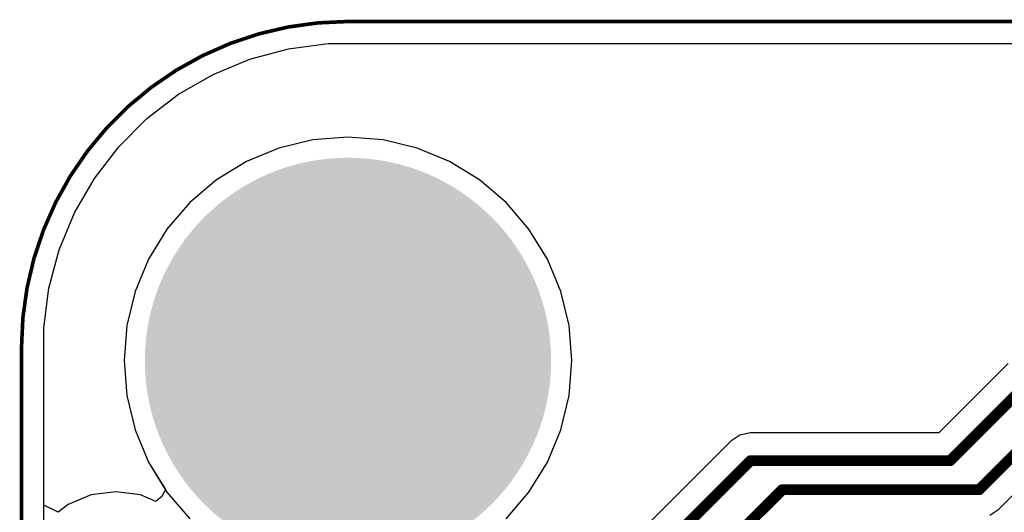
# Model space of a CAD drawing. Header units: inches. Extents: x 0 to 41, y 0 to 25.4.
# Tile 5 of 18: x 0 to 13.5, y 18.6 to 25.4. Entities that reach past the tile are written whole.
import ezdxf

# ---------------------------------------------------------------- set-up
doc = ezdxf.new("R2010")
doc.units = ezdxf.units.IN
for name, color, linetype in [('Board', 56, 'Continuous'), ('BOTTOM', 5, 'Continuous'), ('Bottom Solder', 6, 'Continuous'), ('Pad Holes', 156, 'Continuous'), ('TOP', 1, 'Continuous'), ('Top Solder', 216, 'Continuous')]:
    doc.layers.add(name, color=color, linetype=linetype)

msp = doc.modelspace()

# ---------------------------------------------------------------- hatches: boundary and pattern name
at = {"layer": 'BOTTOM'}
h = msp.add_hatch(color=5, dxfattribs=at)
edge = h.paths.add_edge_path()
edge.add_arc((4.5, 20.68), 1.5, 0, 360)
at = {"layer": 'Bottom Solder'}
h = msp.add_hatch(color=6, dxfattribs=at)
edge = h.paths.add_edge_path()
edge.add_arc((4.5, 20.68), 2.8, 0, 360)
at = {"layer": 'Pad Holes'}
h = msp.add_hatch(color=7, dxfattribs=at)
edge = h.paths.add_edge_path()
edge.add_arc((4.5, 20.68), 1.6, 0, 360)
at = {"layer": 'TOP'}
h = msp.add_hatch(color=1, dxfattribs=at)
edge = h.paths.add_edge_path()
edge.add_arc((4.5, 20.68), 1.5, 0, 360)
at = {"layer": 'Top Solder'}
h = msp.add_hatch(color=216, dxfattribs=at)
edge = h.paths.add_edge_path()
edge.add_arc((4.5, 20.68), 2.8, 0, 360)

# ---------------------------------------------------------------- linework, layer by layer
at = {"layer": 'Board', "const_width": 0.05}
msp.add_lwpolyline([(0, 20.86, -0.414214), (4.5, 25.36)], format="xyb", dxfattribs=at)
for points in [[(4.5, 25.36), (36.5, 25.36)], [(0, 4.5), (0, 20.86)]]:
    msp.add_lwpolyline(points, dxfattribs=at)
at = {"layer": 'Board', "const_width": 0.025}
for points in [[(4.488, 25.36, 1), (4.513, 25.36, 1)], [(4.488, 25.36, 1), (4.513, 25.36, 1)], [(-0.012, 20.86, 1), (0.013, 20.86, 1)], [(-0.012, 20.86, 1), (0.013, 20.86, 1)]]:
    msp.add_lwpolyline(points, format="xyb", close=True, dxfattribs=at)
at = {"layer": 'BOTTOM'}
for p, q in [((3.149, 24.84), (3.68, 24.982)), ((3.68, 24.982), (4.225, 25.054)), ((4.225, 25.054), (4.5, 25.054)), ((4.5, 25.054), (15.79, 25.054)), ((2.641, 24.63), (3.149, 24.84)), ((2.165, 24.355), (2.641, 24.63)), ((1.729, 24.02), (2.165, 24.355)), ((1.34, 23.631), (1.729, 24.02)), ((4.5, 23.765), (4.017, 23.727)), ((4.983, 23.727), (4.5, 23.765)), ((1.005, 23.195), (1.34, 23.631)), ((4.017, 23.727), (3.547, 23.614)), ((5.453, 23.614), (4.983, 23.727)), ((3.547, 23.614), (3.1, 23.428)), ((5.9, 23.428), (5.453, 23.614)), ((3.1, 23.428), (2.687, 23.175)), ((6.313, 23.175), (5.9, 23.428)), ((0.73, 22.719), (1.005, 23.195)), ((2.687, 23.175), (2.319, 22.861)), ((6.681, 22.861), (6.313, 23.175)), ((2.319, 22.861), (2.005, 22.493)), ((6.995, 22.493), (6.681, 22.861)), ((0.52, 22.211), (0.73, 22.719)), ((2.005, 22.493), (1.752, 22.08)), ((7.248, 22.08), (6.995, 22.493)), ((0.378, 21.68), (0.52, 22.211)), ((1.752, 22.08), (1.566, 21.633)), ((7.434, 21.633), (7.248, 22.08)), ((0.306, 21.135), (0.378, 21.68)), ((1.566, 21.633), (1.453, 21.163)), ((7.547, 21.163), (7.434, 21.633)), ((0.306, 20.86), (0.306, 21.135)), ((1.453, 21.163), (1.416, 20.68)), ((7.585, 20.68), (7.547, 21.163)), ((0.306, 4.5), (0.306, 20.86)), ((1.416, 20.68), (1.453, 20.197)), ((7.547, 20.197), (7.585, 20.68)), ((1.453, 20.197), (1.566, 19.727)), ((7.434, 19.727), (7.547, 20.197)), ((1.566, 19.727), (1.752, 19.28)), ((7.248, 19.28), (7.434, 19.727)), ((1.752, 19.28), (2.005, 18.867)), ((6.995, 18.867), (7.248, 19.28)), ((2.005, 18.867), (2.319, 18.499)), ((6.681, 18.499), (6.995, 18.867))]:
    msp.add_line(p, q, dxfattribs=at)
at = {"layer": 'TOP'}
for p, q in [((3.149, 24.84), (3.68, 24.982)), ((3.68, 24.982), (4.225, 25.054)), ((4.225, 25.054), (4.5, 25.054)), ((4.5, 25.054), (15.725, 25.054)), ((2.641, 24.63), (3.149, 24.84)), ((2.165, 24.355), (2.641, 24.63)), ((1.729, 24.02), (2.165, 24.355)), ((1.34, 23.631), (1.729, 24.02)), ((4.5, 23.765), (4.017, 23.727)), ((4.983, 23.727), (4.5, 23.765)), ((1.005, 23.195), (1.34, 23.631)), ((4.017, 23.727), (3.547, 23.614)), ((5.453, 23.614), (4.983, 23.727)), ((3.547, 23.614), (3.1, 23.428)), ((5.9, 23.428), (5.453, 23.614)), ((3.1, 23.428), (2.687, 23.175)), ((6.313, 23.175), (5.9, 23.428)), ((0.73, 22.719), (1.005, 23.195)), ((2.687, 23.175), (2.319, 22.861)), ((6.681, 22.861), (6.313, 23.175)), ((2.319, 22.861), (2.005, 22.493)), ((6.995, 22.493), (6.681, 22.861)), ((0.52, 22.211), (0.73, 22.719)), ((2.005, 22.493), (1.752, 22.08)), ((7.248, 22.08), (6.995, 22.493)), ((0.378, 21.68), (0.52, 22.211)), ((1.752, 22.08), (1.566, 21.633)), ((7.434, 21.633), (7.248, 22.08)), ((0.306, 21.135), (0.378, 21.68)), ((1.566, 21.633), (1.453, 21.163)), ((7.547, 21.163), (7.434, 21.633)), ((0.306, 20.86), (0.306, 21.135)), ((1.453, 21.163), (1.416, 20.68)), ((7.585, 20.68), (7.547, 21.163)), ((0.306, 18.688), (0.306, 20.86)), ((1.416, 20.68), (1.453, 20.197)), ((7.547, 20.197), (7.585, 20.68)), ((13.6, 20.641), (12.642, 19.682)), ((13.47, 18.63), (15.184, 20.344)), ((1.453, 20.197), (1.566, 19.727)), ((7.434, 19.727), (7.547, 20.197)), ((1.566, 19.727), (1.752, 19.28)), ((7.248, 19.28), (7.434, 19.727)), ((10.049, 19.682), (9.903, 19.653)), ((12.642, 19.682), (10.049, 19.682)), ((9.779, 19.57), (6.791, 16.582)), ((9.903, 19.653), (9.779, 19.57)), ((1.752, 19.28), (1.984, 18.9)), ((6.995, 18.867), (7.248, 19.28)), ((1.3, 18.871), (0.961, 18.827)), ((1.639, 18.827), (1.3, 18.871)), ((1.984, 18.9), (1.932, 18.806)), ((6.681, 18.499), (6.995, 18.867)), ((0.961, 18.827), (0.644, 18.696)), ((1.852, 18.738), (1.639, 18.827)), ((1.932, 18.806), (1.852, 18.738)), ((0.506, 18.589), (0.306, 18.688)), ((0.644, 18.696), (0.506, 18.589)), ((13.346, 18.547), (13.47, 18.63))]:
    msp.add_line(p, q, dxfattribs=at)
at = {"layer": 'TOP', "const_width": 0.15}
for points in [[(12.8, 19.3), (14.2, 20.7)], [(13.2, 18.9), (14.914, 20.614)], [(6.949, 16.2), (10.049, 19.3)], [(10.049, 19.3), (12.8, 19.3)], [(7.271, 15.684), (10.487, 18.9)], [(10.487, 18.9), (13.2, 18.9)]]:
    msp.add_lwpolyline(points, dxfattribs=at)
at = {"layer": 'TOP', "const_width": 0.075}
for points in [[(10.012, 19.3, 1), (10.087, 19.3, 1)], [(10.012, 19.3, 1), (10.087, 19.3, 1)], [(12.762, 19.3, 1), (12.838, 19.3, 1)], [(12.762, 19.3, 1), (12.838, 19.3, 1)], [(10.449, 18.9, 1), (10.524, 18.9, 1)], [(10.449, 18.9, 1), (10.524, 18.9, 1)], [(13.163, 18.9, 1), (13.238, 18.9, 1)], [(13.163, 18.9, 1), (13.238, 18.9, 1)]]:
    msp.add_lwpolyline(points, format="xyb", close=True, dxfattribs=at)

doc.saveas('drawing.dxf')
